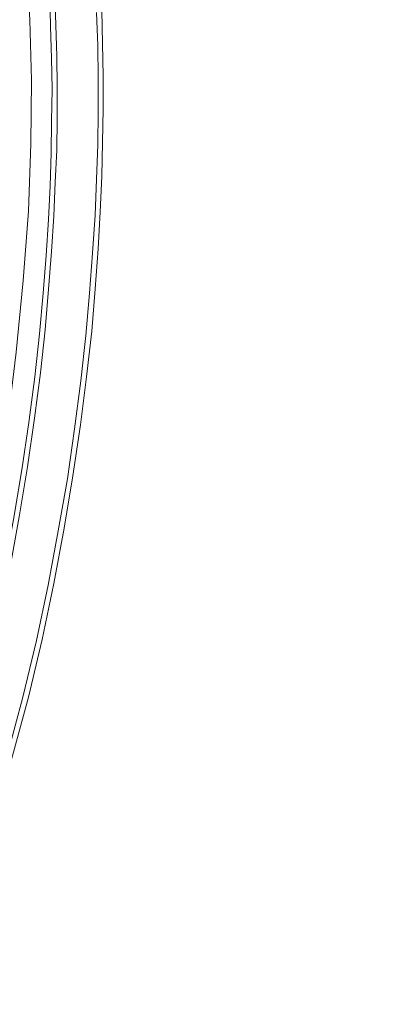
# Model space of a CAD drawing. Header units: millimetres. Extents: x 0 to 283, y 0 to 196.
# Tile 29 of 32: x 176 to 194, y 66 to 116. Entities that reach past the tile are written whole.
import ezdxf
from ezdxf import colors
from ezdxf.entities.mleader import LeaderData, LeaderLine
from ezdxf.math import Vec2, Vec3

# ---------------------------------------------------------------- set-up
doc = ezdxf.new("R2010")
doc.units = ezdxf.units.MM
doc.layers.get('0').update_dxf_attribs({"linetype": 'CONTINUOUS'})
doc.styles.add('SANSSERIF', font='sanss___.ttf')

msp = doc.modelspace()

# ---------------------------------------------------------------- linework, layer by layer
at = {"linetype": 'Continuous', "lineweight": 15}
for points in [[(171.84, 78.292), (172.755, 81.535), (173.561, 84.888), (174.311, 88.341), (174.973, 91.849), (175.524, 95.434), (175.954, 99.008), (176.296, 102.571), (176.561, 106.046), (176.683, 109.399), (176.705, 112.576), (176.627, 115.577), (176.484, 118.401), (176.252, 121.048), (175.954, 123.486)], [(177.62, 116.834), (177.664, 115.246), (177.708, 113.679), (177.741, 112.124), (177.708, 110.535), (177.686, 108.947), (177.642, 107.303), (177.565, 105.615), (177.444, 103.828), (177.289, 101.942), (177.113, 99.912), (176.881, 97.772), (176.583, 95.5), (176.23, 93.128), (175.822, 90.657), (175.348, 88.098), (174.796, 85.473), (174.167, 82.77), (173.428, 80.023), (172.645, 77.255)], [(172.877, 77.177), (173.682, 79.99), (174.41, 82.77), (175.039, 85.517), (175.624, 88.197), (176.098, 90.79), (176.506, 93.283), (176.859, 95.71), (177.157, 97.971), (177.389, 100.122), (177.565, 102.141), (177.708, 104.027), (177.819, 105.792), (177.896, 107.48), (177.973, 109.09), (177.995, 110.657), (177.995, 112.223), (177.973, 113.778), (177.918, 115.323), (177.874, 116.911)], [(179.959, 115.952), (180.014, 114.308), (180.036, 112.675), (180.036, 111.01), (180.014, 109.344), (179.959, 107.634), (179.882, 105.847), (179.76, 103.95), (179.606, 101.953), (179.429, 99.835), (179.176, 97.574), (178.856, 95.18), (178.503, 92.676), (178.039, 90.084), (177.543, 87.381), (176.958, 84.612), (176.285, 81.788), (175.524, 78.92), (174.664, 75.986)], [(174.918, 75.92), (175.767, 78.865), (176.561, 81.788), (177.245, 84.668), (177.819, 87.458), (178.348, 90.216), (178.778, 92.83), (179.153, 95.379), (179.462, 97.772), (179.716, 100.045), (179.882, 102.163), (180.036, 104.159), (180.135, 106.013), (180.212, 107.789), (180.257, 109.476), (180.29, 111.131), (180.29, 112.775), (180.257, 114.407), (180.212, 116.051)]]:
    msp.add_lwpolyline(points, dxfattribs=at)

# ---------------------------------------------------------------- leaders
ml = msp.add_multileader_mtext('Standard')
ml.set_content('Vent Plug Do Not Obstruct', color=256, style='SANSSERIF')
ml.set_leader_properties()
ml.build(insert=Vec2(0, 0))
ml.multileader.update_dxf_attribs({"dogleg_length": 2, "arrow_head_size": 2.5})
ctx = ml.context
ctx.base_point, ctx.char_height, ctx.arrow_head_size, ctx.landing_gap_size, ctx.plane_origin = Vec3(164.351, 155.018), 2.5, 2.5, 1.5, Vec3(198.864, 182.604)
ctx.text_align_type = 2
notes = []
notes.append((ctx, [(1, (1, 1, 0), (162.351, 155.018), (1, 0), 2, [(0, [(160.34, 102.885)], 0, [])])]))
ctx.mtext.insert, ctx.mtext.alignment, ctx.mtext.flow_direction = Vec3(206.077, 156.645), 3, 5
ml = msp.add_multileader_mtext('Standard')
ml.set_content('4 Pin Male DT connector', color=256, style='SANSSERIF')
ml.set_leader_properties()
ml.build(insert=Vec2(0, 0))
ml.multileader.update_dxf_attribs({"text_right_attachment_type": 6, "dogleg_length": 2, "arrow_head_size": 2.5})
ctx = ml.context
ctx.base_point, ctx.char_height, ctx.arrow_head_size, ctx.landing_gap_size, ctx.plane_origin = Vec3(168.148, 146.111), 2.5, 2.5, 1.5, Vec3(164.327, 111.627)
ctx.right_attachment = 6
notes.append((ctx, [(0, (1, 1, 0), (166.148, 146.111), (1, 0), 2, [(0, [(164.327, 111.627)], 0, [])])]))
ctx.mtext.insert, ctx.mtext.flow_direction = Vec3(169.648, 147.403), 5
ml = msp.add_multileader_mtext('Standard')
ml.set_content('3x M6 Stud', color=256, style='SANSSERIF')
ml.set_leader_properties()
ml.build(insert=Vec2(0, 0))
ml.multileader.update_dxf_attribs({"text_right_attachment_type": 6, "dogleg_length": 2, "arrow_head_size": 2.5})
ctx = ml.context
ctx.base_point, ctx.char_height, ctx.arrow_head_size, ctx.landing_gap_size, ctx.plane_origin = Vec3(174.588, 60.236), 2.5, 2.5, 1.5, Vec3(161.217, 80.365)
ctx.right_attachment = 6
notes.append((ctx, [(0, (1, 1, 0), (172.588, 60.236), (1, 0), 2, [(0, [(161.217, 80.365)], 0, [])])]))
ctx.mtext.insert, ctx.mtext.flow_direction = Vec3(176.088, 61.527), 5
for ctx, leaders in notes:
    for number, flags, end, landing, length, lines in leaders:
        leader = LeaderData()
        leader.index, (leader.has_last_leader_line, leader.has_dogleg_vector, leader.attachment_direction) = number, flags
        leader.last_leader_point, leader.dogleg_vector, leader.dogleg_length = Vec3(end), Vec3(landing), length
        for number, points, colour, breaks in lines:
            line = LeaderLine()
            line.index, line.vertices, line.color, line.breaks = number, Vec3.list(points), colors.encode_raw_color(colour), breaks
            leader.lines.append(line)
        ctx.leaders.append(leader)

doc.saveas('drawing.dxf')
